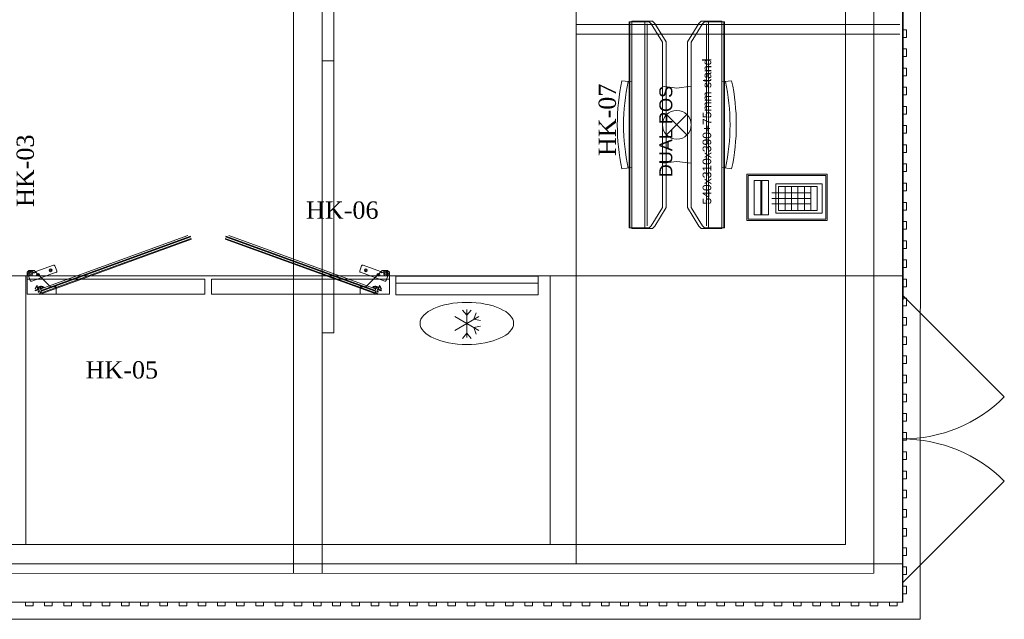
# Model space of a CAD drawing. Header units: millimetres. Extents: x -4432 to 16719, y 0 to 7071.
# Tile 11 of 17: x 1554 to 4118, y 0 to 1562. Entities that reach past the tile are written whole.
import ezdxf

# ---------------------------------------------------------------- set-up
doc = ezdxf.new("R2010")
doc.units = ezdxf.units.MM
doc.layers.add('CIVIL LAYER', color=9, linetype='Continuous', true_color=0x808080)
doc.layers.add('FP & RCP XERF$0$CKD - Kit Text', color=9, linetype='Continuous', lineweight=0, true_color=0x808080)
doc.layers.add('GREY SCALE', color=9, linetype='Continuous', lineweight=0, true_color=0x808080)
doc.styles.add('FP & RCP XERF$0$style12', font='BOOKOSI.TTF')

# ---------------------------------------------------------------- blocks, each defined once
blk = doc.blocks.new('A$C117b6ec8')
at = {"layer": 'FP & RCP XERF$0$CKD - Kit Text', "char_height": 45, "attachment_point": 2, "rotation": 90, "style": 'FP & RCP XERF$0$style12'}
for s, insert, width in [('HK-08', (2226.3, 151.2), 506.843), ('\\pxqc;HK-01', (537.9, -281.4), 506.843), ('EXT-02', (2124.9, -723.7), 506.843), ('EXT-01', (2124.9, -999.7), 506.843), ('HK-02', (256.9, -1031.4), 538.5), ('\\A1;{\\fArial|b0|i0|c0|p34;\\H0.75x;DUAL POS\\P\\P\\H0.66667x;540x310x390+75mm stand}', (2389.1, -1478.3), 1358.804), ('HK-07', (2231, -1447.8), 493.471), ('HK-03', (715.5, -1580.3), 506.843), ('\\pxqc;HK-04', (448.8, -1709.3), 506.843)]:
    blk.add_mtext(s, dxfattribs=dict(at, insert=insert, width=width))
at = {"layer": 'FP & RCP XERF$0$CKD - Kit Text', "char_height": 45, "width": 746.576, "attachment_point": 2, "style": 'FP & RCP XERF$0$style12'}
for s, insert in [('HK-06', (1563.5, -1660.4)), ('\\A1;\\pxql;HK-05', (1268.3, -2076.7))]:
    blk.add_mtext(s, dxfattribs=dict(at, insert=insert))
blk = doc.blocks.new('FLOOR PLAN')
at = {"layer": 'GREY SCALE'}
for p, q in [((3900.4, 7027.3), (3897.8, -0.2)), ((3855.4, 6958.5), (3852.8, 44.8)), ((3705.3, 6808.5), (3702.9, 194.8)), ((3851.8, 3599.6), (3851.8, 44.8)), ((3851.8, 3574.6), (3851.7, 44.8)), ((3001.8, 3499.5), (3001.8, 144.8)), ((3776.8, 3499.6), (3776.7, 119.8)), ((2340.7, 1455), (2340.7, 2164)), ((2370.7, 2164), (2370.7, 1455)), ((2265.5, 119.7), (2265.6, 1772.1)), ((2340.5, 119.7), (2340.6, 1772.1)), ((3001.8, 1549.6), (3844.8, 1549.6)), ((3001.8, 1524.6), (3844.8, 1524.6)), ((3851.6, 1536.2), (3861.6, 1536.2)), ((3851.6, 1516.2), (3851.6, 1536.2)), ((3861.6, 1516.2), (3851.6, 1516.2)), ((3861.6, 1536.2), (3861.6, 1516.2)), ((3851.6, 1486.2), (3861.6, 1486.2)), ((3851.6, 1466.2), (3851.6, 1486.2)), ((3861.6, 1466.2), (3851.6, 1466.2)), ((3861.6, 1486.2), (3861.6, 1466.2)), ((2340.7, 746), (2340.7, 1455)), ((2340.7, 1455), (2370.7, 1455)), ((2370.7, 1455), (2340.7, 1455)), ((2370.7, 1455), (2370.7, 746)), ((3851.6, 1436.2), (3861.6, 1436.2)), ((3851.6, 1416.2), (3851.6, 1436.2)), ((3861.6, 1436.2), (3861.6, 1416.2)), ((3861.6, 1416.2), (3851.6, 1416.2)), ((3851.6, 1386.2), (3861.6, 1386.2)), ((3851.6, 1366.2), (3851.6, 1386.2)), ((3861.6, 1386.2), (3861.6, 1366.2)), ((3861.6, 1366.2), (3851.6, 1366.2)), ((3851.6, 1336.2), (3861.6, 1336.2)), ((3851.6, 1316.2), (3851.6, 1336.2)), ((3861.6, 1336.2), (3861.6, 1316.2)), ((3290.4, 1315), (3237.4, 1261.9)), ((3237.4, 1315), (3290.4, 1261.9)), ((3861.6, 1316.2), (3851.6, 1316.2)), ((3851.6, 1286.2), (3861.6, 1286.2)), ((3851.6, 1266.3), (3851.6, 1286.2)), ((3861.6, 1286.2), (3861.6, 1266.2)), ((3861.6, 1266.2), (3851.6, 1266.3)), ((3851.7, 1236.3), (3861.7, 1236.3)), ((3851.7, 1216.3), (3851.7, 1236.3)), ((3861.7, 1236.3), (3861.7, 1216.3)), ((3861.7, 1216.3), (3851.7, 1216.3)), ((3851.7, 1186.3), (3861.7, 1186.3)), ((3851.7, 1166.3), (3851.7, 1186.3)), ((3861.7, 1186.3), (3861.7, 1166.3)), ((3861.7, 1166.3), (3851.7, 1166.3)), ((3851.7, 1136.3), (3861.7, 1136.3)), ((3851.7, 1116.3), (3851.7, 1136.3)), ((3861.7, 1136.3), (3861.7, 1116.3)), ((3861.7, 1116.3), (3851.7, 1116.3)), ((3851.7, 1086.3), (3861.7, 1086.3)), ((3851.7, 1066.3), (3851.7, 1086.3)), ((3861.7, 1086.3), (3861.7, 1066.3)), ((3861.7, 1066.3), (3851.7, 1066.3)), ((3851.7, 1036.3), (3861.7, 1036.3)), ((3851.7, 1016.3), (3851.7, 1036.3)), ((3861.7, 1036.3), (3861.7, 1016.3)), ((3861.7, 1016.3), (3851.7, 1016.3)), ((1610.8, 857.5), (1997.9, 998.2)), ((1998.6, 996.2), (1611.5, 855.6)), ((1613.6, 852.1), (1999.3, 992.2)), ((1614.3, 850.1), (2000, 990.2)), ((1990.3, 999.7), (1615.7, 863.6)), ((2473.3, 850.2), (2087.5, 990.2)), ((2474, 852.2), (2088.2, 992.2)), ((2088.9, 996.2), (2476.1, 855.7)), ((2476.8, 857.6), (2089.6, 998.2)), ((2097.2, 999.7), (2471.9, 863.7)), ((3851.7, 986.3), (3861.7, 986.3)), ((3851.7, 966.3), (3851.7, 986.3)), ((3861.7, 986.3), (3861.7, 966.3)), ((3861.7, 966.3), (3851.7, 966.3)), ((3851.7, 936.3), (3861.7, 936.3)), ((3851.7, 916.3), (3851.7, 936.3)), ((3861.7, 936.3), (3861.7, 916.3)), ((1572, 904), (1576.9, 908.9)), ((1572, 846.8), (1572, 904)), ((1574.9, 897.5), (1580.3, 882.7)), ((1576.9, 908.9), (1590.7, 908.9)), ((1584.1, 880.9), (1647.5, 904)), ((1589.1, 903.5), (1587, 905.4)), ((1590.7, 908.9), (1633, 866.6)), ((1594.9, 905.8), (1593.3, 903.9)), ((1640.8, 922.5), (1594.9, 905.8)), ((1603.1, 898.3), (1598.1, 896.5)), ((1601.5, 894.9), (1599.7, 900)), ((1636, 910.3), (1630.9, 908.4)), ((1634.4, 906.8), (1632.5, 911.9)), ((1649.2, 907.7), (1644.5, 920.7)), ((2438.3, 907.8), (2443, 920.8)), ((2503.5, 881), (2440.1, 904.1)), ((2446.8, 922.6), (2492.6, 905.9)), ((2451.5, 910.4), (2456.6, 908.5)), ((2453.1, 906.9), (2455, 912)), ((2496.8, 909), (2454.5, 866.6)), ((2484.4, 898.4), (2489.5, 896.6)), ((2486, 895), (2487.9, 900.1)), ((2492.6, 905.9), (2494.2, 904)), ((2510.6, 909), (2496.8, 909)), ((2498.4, 903.6), (2500.6, 905.5)), ((2512.6, 897.6), (2507.3, 882.8)), ((2515.6, 904.1), (2510.6, 909)), ((2515.6, 846.9), (2515.6, 904.1)), ((3861.7, 916.3), (3851.7, 916.3)), ((3851.8, 894.6), (1504.4, 894.6)), ((1569, 194.9), (1569, 894.9)), ((1569, 894.9), (2934, 894.9)), ((1572, 886.2), (2034.9, 886.3)), ((1572, 846.8), (1572, 886.2)), ((2034.9, 886.3), (2034.9, 846.9)), ((2052.6, 886.3), (2515.6, 886.3)), ((2052.6, 846.9), (2052.6, 886.3)), ((2515.6, 886.3), (2515.6, 846.9)), ((2934, 894.9), (2934, 194.9)), ((3851.7, 886.3), (3861.7, 886.3)), ((3851.7, 866.3), (3851.7, 886.3)), ((3861.7, 886.3), (3861.7, 866.3)), ((1647.8, 846.9), (1572, 846.8)), ((2034.9, 846.9), (1572, 846.8)), ((1597, 869.2), (1592.9, 861.2)), ((1592.9, 861.2), (1593.3, 861)), ((1594, 856.9), (1592.9, 857.9)), ((1592.9, 857.9), (1594.3, 855.9)), ((1593.9, 861.2), (1597.5, 868.2)), ((1594.6, 856.7), (1594, 856.9)), ((1600.4, 860.2), (1594.1, 857.9)), ((1594.1, 857.9), (1594.4, 857.1)), ((1594.3, 855.9), (1602.1, 858.7)), ((1594.4, 857.1), (1602.8, 860.2)), ((1603.2, 859.8), (1594.6, 856.7)), ((1597.5, 868.2), (1600.4, 860.2)), ((1599.5, 865.3), (1598.1, 869.2)), ((1607.4, 868.1), (1599.5, 865.3)), ((1599.8, 864.4), (1605.9, 866.6)), ((1601.3, 860.5), (1599.8, 864.4)), ((1602.5, 861), (1601.3, 860.5)), ((1602.8, 865.6), (1601.6, 861.8)), ((1601.9, 861.5), (1602.5, 861.7)), ((1603.4, 854.9), (1601.9, 854.3)), ((1602.5, 861.7), (1603.2, 859.8)), ((1602.8, 860.2), (1602.5, 861)), ((1602.6, 852.4), (1605.5, 853.4)), ((1606.2, 863.5), (1602.8, 865.6)), ((1606.9, 849.7), (1603.3, 848.3)), ((1603.3, 848.3), (1604, 846.3)), ((1604, 846.3), (1614.3, 850.1)), ((1605.6, 862.8), (1606.2, 863)), ((1606.2, 860.9), (1605.6, 862.8)), ((1605.9, 866.6), (1607.3, 862.7)), ((1607.3, 862.7), (1606, 862.3)), ((1606, 862.3), (1606.3, 861.4)), ((1614.9, 864.1), (1606.2, 860.9)), ((1606.3, 861.4), (1614.8, 864.5)), ((1606.7, 866.9), (1607.7, 867.3)), ((1608.1, 863), (1606.7, 866.9)), ((1607.9, 860.8), (1615.7, 863.6)), ((1614.5, 865.3), (1608.1, 863)), ((1608.6, 854.5), (1611.5, 855.6)), ((1610.8, 857.5), (1609.2, 857)), ((1609.3, 867.2), (1611.6, 865.9)), ((1612, 866.7), (1609.8, 867.9)), ((1613.6, 852.1), (1609.9, 850.8)), ((1613.9, 867), (1612.9, 866.6)), ((1613.2, 865.8), (1614.2, 866.2)), ((1614.3, 850.1), (1613.6, 852.1)), ((1614.2, 866.2), (1613.9, 867)), ((1614.8, 864.5), (1614.5, 865.3)), ((1615.2, 864.6), (1614.9, 864.1)), ((1615.4, 866.1), (1615.2, 864.6)), ((1615.7, 863.6), (1615.4, 866.1)), ((1633, 866.6), (1647.8, 866.6)), ((1647.8, 866.6), (1647.8, 846.9)), ((2515.6, 846.9), (2052.6, 846.9)), ((2454.5, 866.6), (2439.7, 866.6)), ((2439.7, 866.6), (2439.7, 846.9)), ((2439.7, 846.9), (2515.6, 846.9)), ((2471.9, 863.7), (2472.2, 866.2)), ((2479.7, 860.9), (2471.9, 863.7)), ((2472.2, 866.2), (2472.4, 864.7)), ((2472.4, 864.7), (2472.7, 864.2)), ((2472.7, 864.2), (2481.3, 861)), ((2472.8, 864.6), (2473.1, 865.4)), ((2481.2, 861.5), (2472.8, 864.6)), ((2473.1, 865.4), (2479.4, 863.1)), ((2473.3, 850.2), (2474, 852.2)), ((2483.5, 846.4), (2473.3, 850.2)), ((2473.4, 866.3), (2473.7, 867.1)), ((2474.3, 865.9), (2473.4, 866.3)), ((2473.7, 867.1), (2474.6, 866.7)), ((2474, 852.2), (2477.6, 850.8)), ((2475.5, 866.8), (2477.8, 868)), ((2478.2, 867.3), (2475.9, 866)), ((2479, 854.6), (2476.1, 855.7)), ((2476.8, 857.6), (2478.3, 857.1)), ((2479.4, 863.1), (2480.8, 867)), ((2480.8, 867), (2479.8, 867.4)), ((2480.1, 868.2), (2488, 865.4)), ((2481.7, 866.7), (2480.2, 862.8)), ((2480.2, 862.8), (2481.5, 862.4)), ((2480.6, 849.8), (2484.2, 848.4)), ((2481.5, 862.4), (2481.2, 861.5)), ((2481.3, 863.6), (2484.7, 865.7)), ((2481.3, 861), (2482, 862.9)), ((2482, 862.9), (2481.4, 863.1)), ((2487.7, 864.5), (2481.7, 866.7)), ((2484.9, 852.5), (2482, 853.5)), ((2484.2, 848.4), (2483.5, 846.4)), ((2484.1, 855), (2485.6, 854.4)), ((2485, 861.8), (2484.3, 859.9)), ((2484.3, 859.9), (2493, 856.8)), ((2484.7, 865.7), (2485.9, 861.9)), ((2484.7, 860.3), (2485, 861.1)), ((2493.1, 857.2), (2484.7, 860.3)), ((2485.6, 861.6), (2485, 861.8)), ((2485, 861.1), (2486.3, 860.6)), ((2493.3, 856), (2485.5, 858.8)), ((2486.3, 860.6), (2487.7, 864.5)), ((2490, 868.3), (2487.1, 860.3)), ((2487.1, 860.3), (2493.4, 858)), ((2488, 865.4), (2489.4, 869.3)), ((2493.6, 861.3), (2490, 868.3)), ((2490.5, 869.3), (2494.6, 861.3)), ((2493, 856.8), (2493.5, 857)), ((2493.4, 858), (2493.1, 857.2)), ((2494.6, 858), (2493.3, 856)), ((2493.5, 857), (2494.6, 858)), ((2494.6, 861.3), (2494.3, 861.1)), ((3861.7, 866.3), (3851.7, 866.3)), ((3851.5, 844.6), (4116.6, 579.5)), ((3851.7, 836.3), (3861.7, 836.3)), ((3851.7, 816.3), (3851.7, 836.3)), ((3861.7, 836.3), (3861.7, 816.3)), ((2717.2, 792.2, -213.9), (2705.5, 805.6, -213.9)), ((2717.2, 807.5, -213.9), (2717.2, 734.3, -213.9)), ((2717.2, 792.2, -213.9), (2728.8, 805.6, -213.9)), ((2735.6, 781.6, -213.9), (2741.4, 798.3, -213.9)), ((3861.7, 816.3), (3851.7, 816.3)), ((2748.8, 789.2, -213.9), (2685.5, 752.6, -213.9)), ((2748.8, 752.6, -213.9), (2685.5, 789.2, -213.9)), ((2735.6, 781.6, -213.9), (2753, 778.1, -213.9)), ((3851.7, 786.3), (3861.7, 786.3)), ((3851.7, 766.3), (3851.7, 786.3)), ((3861.7, 786.3), (3861.7, 766.3)), ((2370.7, 746), (2340.7, 746)), ((2717.2, 745.3, -213.9), (2705.5, 732, -213.9)), ((2717.2, 745.3, -213.9), (2728.8, 732, -213.9)), ((2735.6, 760, -213.9), (2753, 763.4, -213.9)), ((2735.6, 760, -213.9), (2741.4, 743.2, -213.9)), ((3861.7, 766.3), (3851.7, 766.3)), ((3851.7, 736.3), (3861.7, 736.3)), ((3851.7, 716.3), (3851.7, 736.3)), ((3861.7, 736.3), (3861.7, 716.3)), ((3861.7, 716.3), (3851.7, 716.3)), ((3851.7, 686.3), (3861.7, 686.3)), ((3851.7, 666.3), (3851.7, 686.3)), ((3861.7, 686.3), (3861.7, 666.3)), ((3861.7, 666.3), (3851.7, 666.3)), ((3851.7, 636.3), (3861.7, 636.3)), ((3851.7, 616.3), (3851.7, 636.3)), ((3861.7, 616.3), (3851.7, 616.3)), ((3861.7, 636.3), (3861.7, 616.3)), ((3851.7, 586.3), (3861.7, 586.3)), ((3851.7, 566.3), (3851.7, 586.3)), ((3861.7, 566.3), (3851.7, 566.3)), ((3861.7, 586.3), (3861.7, 566.3)), ((3851.7, 536.3), (3861.7, 536.3)), ((3851.7, 516.3), (3851.7, 536.3)), ((3861.7, 516.3), (3851.7, 516.3)), ((3861.7, 536.3), (3861.7, 516.3)), ((3851.7, 486.3), (3861.7, 486.3)), ((3851.7, 466.3), (3851.7, 486.3)), ((3861.7, 466.3), (3851.7, 466.3)), ((3861.7, 486.3), (3861.7, 466.3)), ((3851.7, 436.3), (3861.7, 436.3)), ((3851.7, 416.3), (3851.7, 436.3)), ((3861.7, 436.3), (3861.7, 416.3)), ((3861.7, 416.3), (3851.7, 416.3)), ((3851.7, 386.3), (3861.7, 386.3)), ((3851.7, 366.3), (3851.7, 386.3)), ((3861.7, 386.3), (3861.7, 366.3)), ((3851.5, 94.8), (4116.6, 359.9)), ((3861.7, 366.3), (3851.7, 366.3)), ((3851.7, 336.3), (3861.7, 336.3)), ((3851.7, 316.3), (3851.7, 336.3)), ((3861.7, 336.3), (3861.7, 316.3)), ((3861.7, 316.3), (3851.7, 316.3)), ((3851.7, 286.3), (3861.7, 286.3)), ((3851.7, 266.3), (3851.7, 286.3)), ((3861.7, 286.3), (3861.7, 266.3)), ((3861.7, 266.3), (3851.7, 266.3)), ((3851.7, 236.3), (3861.7, 236.3)), ((3851.7, 216.3), (3851.7, 236.3)), ((3861.7, 236.3), (3861.7, 216.3)), ((3861.7, 216.3), (3851.7, 216.3)), ((3702.9, 194.8), (195, 195)), ((2934, 194.9), (1569, 194.9)), ((3851.7, 186.3), (3861.7, 186.3)), ((3851.7, 166.3), (3851.7, 186.3)), ((3861.7, 186.3), (3861.7, 166.3)), ((3861.7, 166.3), (3851.7, 166.3)), ((754.4, 144.8), (3851.8, 144.8)), ((3851.7, 136.3), (3861.7, 136.3)), ((3851.7, 116.3), (3851.7, 136.3)), ((3861.7, 136.3), (3861.7, 116.3)), ((3776.7, 119.8), (829.4, 119.6)), ((3861.7, 116.3), (3851.7, 116.3)), ((3861.7, 119.6), (3861.7, 119.6)), ((3851.7, 86.3), (3861.7, 86.3)), ((3851.7, 66.3), (3851.7, 86.3)), ((3861.7, 86.3), (3861.7, 66.3)), ((3861.7, 66.3), (3851.7, 66.3)), ((3852.8, 44.8), (45, 45)), ((754.4, 44.6), (3851.8, 44.8)), ((3851.7, 44.8), (754.4, 44.6)), ((1567.8, 34.6), (1567.8, 44.6)), ((1567.8, 44.6), (1587.8, 44.6)), ((1587.8, 34.6), (1567.8, 34.6)), ((1587.8, 44.6), (1587.8, 34.6)), ((1617.8, 34.6), (1617.8, 44.6)), ((1617.8, 44.6), (1637.8, 44.6)), ((1637.8, 34.6), (1617.8, 34.6)), ((1637.8, 44.6), (1637.8, 34.6)), ((1667.8, 34.6), (1667.8, 44.6)), ((1667.8, 44.6), (1687.8, 44.6)), ((1687.8, 34.6), (1667.8, 34.6)), ((1687.8, 44.6), (1687.8, 34.6)), ((1717.8, 34.6), (1717.8, 44.6)), ((1717.8, 44.6), (1737.8, 44.6)), ((1737.8, 34.6), (1717.8, 34.6)), ((1737.8, 44.6), (1737.8, 34.6)), ((1767.8, 34.6), (1767.8, 44.6)), ((1767.8, 44.6), (1787.8, 44.6)), ((1787.8, 34.6), (1767.8, 34.6)), ((1787.8, 44.6), (1787.8, 34.6)), ((1817.8, 34.6), (1817.8, 44.6)), ((1817.8, 44.6), (1837.8, 44.6)), ((1837.8, 34.6), (1817.8, 34.6)), ((1837.8, 44.6), (1837.8, 34.6)), ((1867.8, 34.6), (1867.8, 44.6)), ((1867.8, 44.6), (1887.8, 44.6)), ((1887.8, 34.6), (1867.8, 34.6)), ((1887.8, 44.6), (1887.8, 34.6)), ((1917.8, 34.6), (1917.8, 44.6)), ((1917.8, 44.6), (1937.8, 44.6)), ((1937.8, 34.6), (1917.8, 34.6)), ((1937.8, 44.6), (1937.8, 34.6)), ((1967.8, 34.7), (1967.8, 44.7)), ((1967.8, 44.7), (1987.8, 44.7)), ((1987.8, 34.7), (1967.8, 34.7)), ((1987.8, 44.7), (1987.8, 34.7)), ((2017.8, 34.7), (2017.8, 44.7)), ((2017.8, 44.7), (2037.8, 44.7)), ((2037.8, 34.7), (2017.8, 34.7)), ((2037.8, 44.7), (2037.8, 34.7)), ((2067.8, 34.7), (2067.8, 44.7)), ((2067.8, 44.7), (2087.8, 44.7)), ((2087.8, 34.7), (2067.8, 34.7)), ((2087.8, 44.7), (2087.8, 34.7)), ((2117.8, 34.7), (2117.8, 44.7)), ((2117.8, 44.7), (2137.8, 44.7)), ((2137.8, 34.7), (2117.8, 34.7)), ((2137.8, 44.7), (2137.8, 34.7)), ((2167.8, 34.7), (2167.8, 44.7)), ((2167.8, 44.7), (2187.8, 44.7)), ((2187.8, 34.7), (2167.8, 34.7)), ((2187.8, 44.7), (2187.8, 34.7)), ((2217.8, 34.7), (2217.8, 44.7)), ((2217.8, 44.7), (2237.8, 44.7)), ((2237.8, 34.7), (2217.8, 34.7)), ((2237.8, 44.7), (2237.8, 34.7)), ((2267.8, 34.7), (2267.8, 44.7)), ((2267.8, 44.7), (2287.8, 44.7)), ((2287.8, 34.7), (2267.8, 34.7)), ((2287.8, 44.7), (2287.8, 34.7)), ((2317.8, 34.7), (2317.8, 44.7)), ((2317.8, 44.7), (2337.8, 44.7)), ((2337.8, 34.7), (2317.8, 34.7)), ((2337.8, 44.7), (2337.8, 34.7)), ((2367.8, 34.7), (2367.8, 44.7)), ((2367.8, 44.7), (2387.8, 44.7)), ((2387.8, 34.7), (2367.8, 34.7)), ((2387.8, 44.7), (2387.8, 34.7)), ((2417.8, 34.7), (2417.8, 44.7)), ((2417.8, 44.7), (2437.8, 44.7)), ((2437.8, 34.7), (2417.8, 34.7)), ((2437.8, 44.7), (2437.8, 34.7)), ((2467.8, 34.7), (2467.8, 44.7)), ((2467.8, 44.7), (2487.8, 44.7)), ((2487.8, 34.7), (2467.8, 34.7)), ((2487.8, 44.7), (2487.8, 34.7)), ((2517.8, 34.7), (2517.8, 44.7)), ((2517.8, 44.7), (2537.8, 44.7)), ((2537.8, 34.7), (2517.8, 34.7)), ((2537.8, 44.7), (2537.8, 34.7)), ((2567.8, 34.7), (2567.8, 44.7)), ((2567.8, 44.7), (2587.8, 44.7)), ((2587.8, 34.7), (2567.8, 34.7)), ((2587.8, 44.7), (2587.8, 34.7)), ((2617.8, 34.7), (2617.8, 44.7)), ((2617.8, 44.7), (2637.8, 44.7)), ((2637.8, 34.7), (2617.8, 34.7)), ((2637.8, 44.7), (2637.8, 34.7)), ((2667.8, 34.7), (2667.8, 44.7)), ((2667.8, 44.7), (2687.8, 44.7)), ((2687.8, 34.7), (2667.8, 34.7)), ((2687.8, 44.7), (2687.8, 34.7)), ((2717.8, 34.7), (2717.8, 44.7)), ((2717.8, 44.7), (2737.8, 44.7)), ((2737.8, 34.7), (2717.8, 34.7)), ((2737.8, 44.7), (2737.8, 34.7)), ((2767.8, 34.7), (2767.8, 44.7)), ((2767.8, 44.7), (2787.8, 44.7)), ((2787.8, 34.7), (2767.8, 34.7)), ((2787.8, 44.7), (2787.8, 34.7)), ((2817.8, 34.7), (2817.8, 44.7)), ((2817.8, 44.7), (2837.8, 44.7)), ((2837.8, 34.7), (2817.8, 34.7)), ((2837.8, 44.7), (2837.8, 34.7)), ((2867.8, 34.7), (2867.8, 44.7)), ((2867.8, 44.7), (2887.8, 44.7)), ((2887.8, 34.7), (2867.8, 34.7)), ((2887.8, 44.7), (2887.8, 34.7)), ((2917.8, 34.7), (2917.8, 44.7)), ((2917.8, 44.7), (2937.8, 44.7)), ((2937.8, 34.7), (2917.8, 34.7)), ((2937.8, 44.7), (2937.8, 34.7)), ((2967.7, 34.7), (2967.8, 44.7)), ((2987.7, 34.7), (2967.7, 34.7)), ((2967.8, 44.7), (2987.7, 44.7)), ((2987.7, 44.7), (2987.7, 34.7)), ((3017.7, 34.7), (3017.8, 44.7)), ((3037.7, 34.7), (3017.7, 34.7)), ((3017.8, 44.7), (3037.7, 44.7)), ((3037.7, 44.7), (3037.7, 34.7)), ((3067.7, 34.8), (3067.7, 44.8)), ((3067.7, 44.8), (3087.7, 44.8)), ((3087.7, 34.8), (3067.7, 34.8)), ((3087.7, 44.8), (3087.7, 34.8)), ((3117.7, 34.8), (3117.7, 44.8)), ((3117.7, 44.8), (3137.7, 44.8)), ((3137.7, 34.8), (3117.7, 34.8)), ((3137.7, 44.8), (3137.7, 34.8)), ((3167.7, 34.7), (3167.7, 44.7)), ((3167.7, 44.7), (3187.7, 44.7)), ((3187.7, 34.7), (3167.7, 34.7)), ((3187.7, 44.7), (3187.7, 34.7)), ((3217.7, 34.8), (3217.7, 44.8)), ((3217.7, 44.8), (3237.7, 44.8)), ((3237.7, 34.8), (3217.7, 34.8)), ((3237.7, 44.8), (3237.7, 34.8)), ((3267.7, 34.8), (3267.7, 44.8)), ((3267.7, 44.8), (3287.7, 44.8)), ((3287.7, 34.8), (3267.7, 34.8)), ((3287.7, 44.8), (3287.7, 34.8)), ((3317.7, 34.8), (3317.7, 44.8)), ((3317.7, 44.8), (3337.7, 44.8)), ((3337.7, 34.8), (3317.7, 34.8)), ((3337.7, 44.8), (3337.7, 34.8)), ((3367.7, 34.8), (3367.7, 44.8)), ((3367.7, 44.8), (3387.7, 44.8)), ((3387.7, 34.8), (3367.7, 34.8)), ((3387.7, 44.8), (3387.7, 34.8)), ((3417.7, 34.8), (3417.7, 44.8)), ((3417.7, 44.8), (3437.7, 44.8)), ((3437.7, 34.8), (3417.7, 34.8)), ((3437.7, 44.8), (3437.7, 34.8)), ((3700.5, 44.6), (3451.8, 44.6)), ((3467.7, 34.8), (3467.7, 44.8)), ((3467.7, 44.8), (3487.7, 44.8)), ((3487.7, 34.8), (3467.7, 34.8)), ((3487.7, 44.8), (3487.7, 34.8)), ((3517.7, 34.8), (3517.7, 44.8)), ((3517.7, 44.8), (3537.7, 44.8)), ((3537.7, 34.8), (3517.7, 34.8)), ((3537.7, 44.8), (3537.7, 34.8)), ((3567.7, 34.8), (3567.7, 44.8)), ((3567.7, 44.8), (3587.7, 44.8)), ((3587.7, 34.8), (3567.7, 34.8)), ((3587.7, 44.8), (3587.7, 34.8)), ((3617.7, 34.8), (3617.7, 44.8)), ((3617.7, 44.8), (3637.7, 44.8)), ((3637.7, 34.8), (3617.7, 34.8)), ((3637.7, 44.8), (3637.7, 34.8)), ((3667.7, 34.8), (3667.7, 44.8)), ((3667.7, 44.8), (3687.7, 44.8)), ((3687.7, 34.8), (3667.7, 34.8)), ((3687.7, 44.8), (3687.7, 34.8)), ((3717.7, 34.8), (3717.7, 44.8)), ((3717.7, 44.8), (3737.7, 44.8)), ((3737.7, 34.8), (3717.7, 34.8)), ((3737.7, 44.8), (3737.7, 34.8)), ((3767.7, 34.8), (3767.7, 44.8)), ((3767.7, 44.8), (3787.7, 44.8)), ((3787.7, 34.8), (3767.7, 34.8)), ((3787.7, 44.8), (3787.7, 34.8)), ((3817.7, 34.8), (3817.7, 44.8)), ((3817.7, 44.8), (3837.7, 44.8)), ((3837.7, 34.8), (3817.7, 34.8)), ((3837.7, 44.8), (3837.7, 34.8)), ((3897.8, -0.2), (0, 0))]:
    blk.add_line(p, q, dxfattribs=at)
at = {"layer": 'GREY SCALE', "extrusion": (0.120337, 5.45271e-15, 0.992733)}
for p, q in [((3140.1, 1019.8, -64.4), (3140.1, 1557.1, -64.4)), ((3140.1, 1557.1, -64.4), (3191.7, 1557.1, -70.6)), ((3141.3, 1557.1, -9164.8), (3141.3, 1019.8, -9164.8)), ((3146.9, 1018.5, 3.2), (3146.9, 1558.5, 3.2)), ((3146.9, 1558.5, 3.2), (3200.4, 1558.4, -3.2)), ((3181, 1557.1, -9230.1), (3181, 1019.8, -9230.1)), ((3186.5, 1551.6, -9230.1), (3186.4, 1025.3, -9230.1)), ((3191.7, 1557.1, -70.6), (3197.1, 1551.6, -71.3)), ((3197.1, 1551.6, -71.3), (3226.9, 1503.8, -74.9)), ((3200.4, 1558.4, -3.2), (3206.3, 1552.5, -4)), ((3206.3, 1552.5, -4), (3236.5, 1504.2, -7.6)), ((3226.9, 1503.8, -74.9), (3226.9, 1073.1, -74.9)), ((3236.5, 1504.2, -7.6), (3236.4, 1072.7, -7.6)), ((3121.1, 1403.3, -65.2), (3146.9, 1400.1, -65.2)), ((3226.6, 1388.7), (3263.9, 1384.1)), ((3226.6, 1188.2), (3263.9, 1192.8)), ((3121.1, 1173.6, -65.2), (3146.9, 1176.8, -65.2)), ((3655.6, 1159.5, 9172.9), (3446, 1159.5, 9198.3)), ((3446, 1159.5, 9198.3), (3446, 1039, 9198.3)), ((3449.6, 1042.2, 9197.8), (3449.7, 1156.4, 9197.8)), ((3449.7, 1156.4, 9197.8), (3651.9, 1156.4, 9173.3)), ((3651.9, 1156.4, 9173.3), (3651.9, 1042.1, 9173.3)), ((3655.6, 1039, 9172.9), (3655.6, 1159.5, 9172.9)), ((3482.5, 1143.1, 9193.9), (3465, 1143.1, 9196)), ((3465, 1143.1, 9196), (3465, 1053.9, 9196)), ((3502.8, 1143.1, 9191.4), (3465, 1143.1, 9196)), ((3465, 1143.1, 9196), (3465, 1053.9, 9196)), ((3482.5, 1053.9, 9193.9), (3482.5, 1143.1, 9193.9)), ((3502.8, 1143.1, 9191.4), (3485.3, 1143.1, 9193.5)), ((3485.3, 1143.1, 9193.5), (3485.3, 1053.9, 9193.5)), ((3502.8, 1053.9, 9191.4), (3502.8, 1143.1, 9191.4)), ((3502.8, 1053.9, 9191.4), (3502.8, 1143.1, 9191.4)), ((3642.8, 1134.4, 9174.4), (3522.1, 1134.4, 9189.1)), ((3522.1, 1134.4, 9189.1), (3522.1, 1058, 9189.1)), ((3642.8, 1058, 9174.4), (3642.8, 1134.4, 9174.4)), ((3611.5, 1111.2), (3510.9, 1111.3)), ((3629.8, 1127.4, 9176), (3529.1, 1127.4, 9188.2)), ((3529.1, 1127.4, 9188.2), (3529.1, 1065, 9188.2)), ((3529.1, 1127.4, 9188.2), (3545.9, 1127.4, 9186.2)), ((3529.1, 1065, 9188.2), (3529.1, 1127.4, 9188.2)), ((3545.9, 1127.4, 9186.2), (3545.9, 1065, 9186.2)), ((3545.9, 1127.4, 9186.2), (3562.7, 1127.4, 9184.2)), ((3545.9, 1065, 9186.2), (3545.9, 1127.4, 9186.2)), ((3562.7, 1127.4, 9184.2), (3562.7, 1065, 9184.2)), ((3562.7, 1127.4, 9184.2), (3579.4, 1127.4, 9182.1)), ((3562.7, 1065, 9184.2), (3562.7, 1127.4, 9184.2)), ((3579.4, 1127.4, 9182.1), (3579.4, 1065, 9182.1)), ((3579.4, 1127.4, 9182.1), (3596.2, 1127.4, 9180.1)), ((3579.4, 1065, 9182.1), (3579.4, 1127.4, 9182.1)), ((3596.2, 1127.4, 9180.1), (3596.2, 1065, 9180.1)), ((3596.2, 1127.4, 9180.1), (3613, 1127.4, 9178)), ((3596.2, 1065, 9180.1), (3596.2, 1127.4, 9180.1)), ((3613, 1127.4, 9178), (3613, 1065, 9178)), ((3613, 1127.4, 9178), (3629.8, 1127.4, 9176)), ((3613, 1065, 9178), (3613, 1127.4, 9178)), ((3629.8, 1065, 9176), (3629.8, 1127.4, 9176)), ((3629.8, 1127.4, 9176), (3629.8, 1065, 9176)), ((3611.5, 1096.2), (3510.9, 1096.2)), ((3611.8, 1082.3), (3511.1, 1082.3)), ((3226.9, 1073.1, -74.9), (3197.1, 1025.3, -71.3)), ((3236.4, 1072.7, -7.6), (3206.3, 1024.4, -4)), ((3465, 1053.9, 9196), (3482.5, 1053.9, 9193.9)), ((3465, 1053.9, 9196), (3502.8, 1053.9, 9191.4)), ((3485.3, 1053.9, 9193.5), (3502.8, 1053.9, 9191.4)), ((3522.1, 1058, 9189.1), (3642.8, 1058, 9174.4)), ((3529.1, 1065, 9188.2), (3629.8, 1065, 9176)), ((3545.9, 1065, 9186.2), (3529.1, 1065, 9188.2)), ((3562.7, 1065, 9184.2), (3545.9, 1065, 9186.2)), ((3579.4, 1065, 9182.1), (3562.7, 1065, 9184.2)), ((3596.2, 1065, 9180.1), (3579.4, 1065, 9182.1)), ((3613, 1065, 9178), (3596.2, 1065, 9180.1)), ((3629.8, 1065, 9176), (3613, 1065, 9178)), ((3446, 1039, 9198.3), (3655.6, 1039, 9172.9)), ((3651.9, 1042.1, 9173.3), (3449.6, 1042.2, 9197.8)), ((3191.6, 1019.8, -70.6), (3140.1, 1019.8, -64.4)), ((3200.4, 1018.4, -3.2), (3146.9, 1018.5, 3.2)), ((3197.1, 1025.3, -71.3), (3191.6, 1019.8, -70.6)), ((3206.3, 1024.4, -4), (3200.4, 1018.4, -3.2))]:
    blk.add_line(p, q, dxfattribs=at)
at = {"layer": 'GREY SCALE', "extrusion": (-0.120337, 5.18551e-15, 0.992733)}
for p, q in [((3321.5, 1552.5, -4), (3291.4, 1504.2, -7.6)), ((3330.7, 1551.6, -71.3), (3300.9, 1503.8, -74.9)), ((3327.4, 1558.4, -3.2), (3321.5, 1552.5, -4)), ((3380.9, 1558.5, 3.2), (3327.4, 1558.4, -3.2)), ((3336.2, 1557.1, -70.6), (3330.7, 1551.6, -71.3)), ((3387.7, 1557.1, -64.4), (3336.2, 1557.1, -70.6)), ((3341.4, 1551.6, -9230.1), (3341.4, 1025.3, -9230.1)), ((3346.8, 1557.1, -9230.1), (3346.8, 1019.8, -9230.1)), ((3380.9, 1018.5, 3.2), (3380.9, 1558.5, 3.2)), ((3386.5, 1557.1, -9164.8), (3386.5, 1019.8, -9164.8)), ((3387.8, 1019.8, -64.4), (3387.7, 1557.1, -64.4)), ((3291.4, 1504.2, -7.6), (3291.4, 1072.7, -7.6)), ((3300.9, 1503.8, -74.9), (3300.9, 1073.1, -74.9)), ((3301.2, 1388.7), (3263.9, 1384.1)), ((3406.7, 1403.3, -65.2), (3380.9, 1400.1, -65.2)), ((3301.2, 1188.2), (3263.9, 1192.8)), ((3406.7, 1173.6, -65.2), (3380.9, 1176.8, -65.2)), ((3291.4, 1072.7, -7.6), (3321.5, 1024.4, -4)), ((3300.9, 1073.1, -74.9), (3330.8, 1025.3, -71.3)), ((3321.5, 1024.4, -4), (3327.5, 1018.4, -3.2)), ((3327.5, 1018.4, -3.2), (3380.9, 1018.5, 3.2)), ((3330.8, 1025.3, -71.3), (3336.2, 1019.8, -70.6)), ((3336.2, 1019.8, -70.6), (3387.8, 1019.8, -64.4))]:
    blk.add_line(p, q, dxfattribs=at)
at = {"layer": 'GREY SCALE'}
for centre, radius in [((3263.9, 1288.5), 37.5), ((1581.8, 900), 4.92), ((1581.8, 900), 2.46), ((1600.6, 897.4), 3.69), ((1633.5, 909.4), 3.69), ((2454.1, 909.4), 3.69), ((2486.9, 897.5), 3.69), ((2505.7, 900.1), 4.92), ((2505.7, 900.1), 2.46)]:
    blk.add_circle(centre, radius, dxfattribs=at)
at = {"layer": 'GREY SCALE', "extrusion": (0.120337, 5.45271e-15, 0.992733)}
for radius, start, end in [(542, 77.7656, 102.2276), (525.6, 77.6026, 102.3907)]:
    blk.add_arc((1288.4, -3628.3, 374.1), radius, start, end, dxfattribs=at)
at = {"layer": 'GREY SCALE', "extrusion": (-0.120337, 5.18551e-15, 0.992733)}
for radius, start, end in [(525.6, 77.6093, 102.3974), (542, 77.7724, 102.2344)]:
    blk.add_arc((-1288.4, 2852, -411.4), radius, start, end, dxfattribs=at)
at = {"layer": 'GREY SCALE'}
for centre, radius, start, end in [((1581.8, 900), 7.39, 46.0743, 199.9585), ((1591, 905.8), 2.95, 229.9585, 319.9585), ((1641.8, 919.7), 2.95, 19.9585, 109.9585), ((1646.5, 906.7), 2.95, 289.9585, 19.9585), ((2441.1, 906.8), 2.95, 160.0542, 250.0542), ((2445.8, 919.8), 2.95, 70.0542, 160.0542), ((2496.5, 905.9), 2.95, 220.0542, 310.0542), ((2505.7, 900.1), 7.39, 340.0542, 133.9384), ((1583, 883.7), 2.95, 199.9585, 289.9585), ((2504.5, 883.8), 2.95, 250.0542, 340.0542), ((1593.5, 861.4), 0.492, 242.8893, 332.8893), ((1597.6, 869), 0.591, 19.9585, 152.8893), ((1602.3, 853.4), 1.03, 109.9585, 289.9585), ((1601.8, 861.7), 0.246, 162.3006, 289.9585), ((1600.7, 856), 2.98, 337.3297, 62.5874), ((1604.2, 850.8), 2.98, 337.3297, 62.5874), ((1606.1, 863.3), 0.246, 289.9585, 57.6164), ((1608.4, 865.4), 2.86, 61.3623, 109.9585), ((1610.6, 859.6), 2.98, 157.3297, 242.5874), ((1608.4, 865.4), 1.97, 61.3623, 109.9585), ((1611.3, 853.4), 2.98, 157.3297, 242.5874), ((1611.1, 856.6), 1.03, 289.9585, 109.9585), ((1612.5, 867.7), 1.97, 241.3623, 289.9585), ((1612.5, 867.7), 1.08, 241.3623, 289.9585), ((2475, 867.8), 1.97, 250.0542, 298.6504), ((2475, 867.8), 1.08, 250.0542, 298.6504), ((2476.4, 856.7), 1.03, 70.0542, 250.0542), ((2476.2, 853.5), 2.98, 297.4254, 22.6831), ((2479.1, 865.5), 2.86, 70.0542, 118.6504), ((2479.1, 865.5), 1.97, 70.0542, 118.6504), ((2476.9, 859.7), 2.98, 297.4254, 22.6831), ((2483.4, 850.9), 2.98, 117.4254, 202.6831), ((2481.5, 863.4), 0.246, 122.3963, 250.0542), ((2486.8, 856.1), 2.98, 117.4254, 202.6831), ((2485.3, 853.5), 1.03, 250.0542, 70.0542), ((2485.7, 861.8), 0.246, 250.0542, 17.7121), ((2490, 869.1), 0.591, 27.1235, 160.0542), ((2494, 861.5), 0.492, 207.1235, 297.1235), ((3851.5, 844.6), 374.9, 270.0287, 315), ((3851.5, 94.8), 374.9, 45, 89.9713)]:
    blk.add_arc(centre, radius, start, end, dxfattribs=at)
blk.add_ellipse((2717.2, 770.9, -213.9), major_axis=(121.9, 0), ratio=0.45, dxfattribs=at)
for points in [[(2903.2, 845.3, 578.5), (2903.2, 894, 578.5), (2532.5, 894, 578.5), (2532.5, 845.3, 578.5)], [(2903.2, 894, 456.6), (2903.2, 894, 36), (2532.5, 894, 36), (2532.5, 894, 456.6)], [(2903.2, 894, 36), (2903.2, 845.3, 36), (2532.5, 845.3, 36), (2532.5, 894, 36)], [(2532.5, 894, 456.6), (2903.2, 894, 456.6), (2903.2, 875.7, 456.6), (2532.5, 875.7, 456.6)], [(2532.5, 894, 578.5), (2903.2, 894, 578.5), (2903.2, 894, 560.3), (2532.5, 894, 560.3)], [(2903.2, 894, 560.3), (2903.2, 875.7, 560.3), (2532.5, 875.7, 560.3), (2532.5, 894, 560.3)], [(2903.2, 875.7, 456.6), (2903.2, 875.7, 560.3), (2532.5, 875.7, 560.3), (2532.5, 875.7, 456.6)], [(2903.2, 845.3, 36), (2903.2, 845.3, 578.5), (2532.5, 845.3, 578.5), (2532.5, 845.3, 36)]]:
    blk.add_3dface(points, dxfattribs=at)
for points, invisible_edges in [([(2532.5, 875.7, 456.6), (2532.5, 894, 456.6), (2532.5, 894, 36), (2532.5, 845.3, 36)], 8), ([(2532.5, 845.3, 578.5), (2532.5, 875.7, 560.3), (2532.5, 894, 560.3), (2532.5, 894, 578.5)], 1), ([(2532.5, 875.7, 560.3), (2532.5, 845.3, 578.5), (2532.5, 845.3, 36), (2532.5, 875.7, 456.6)], 5), ([(2903.2, 875.7, 456.6), (2903.2, 894, 456.6), (2903.2, 894, 36), (2903.2, 845.3, 36)], 8), ([(2903.2, 845.3, 578.5), (2903.2, 875.7, 560.3), (2903.2, 894, 560.3), (2903.2, 894, 578.5)], 1), ([(2903.2, 875.7, 560.3), (2903.2, 845.3, 578.5), (2903.2, 845.3, 36), (2903.2, 875.7, 456.6)], 5)]:
    blk.add_3dface(points, dxfattribs=dict(at, invisible_edges=invisible_edges))
at = {"color": 6}
blk.add_blockref('A$C117b6ec8', (829.4, 2749.1), dxfattribs=at)

msp = doc.modelspace()

# ---------------------------------------------------------------- block references
at = {"layer": 'CIVIL LAYER'}
msp.add_blockref('FLOOR PLAN', (1.5, 0), dxfattribs=at)

doc.saveas('drawing.dxf')
